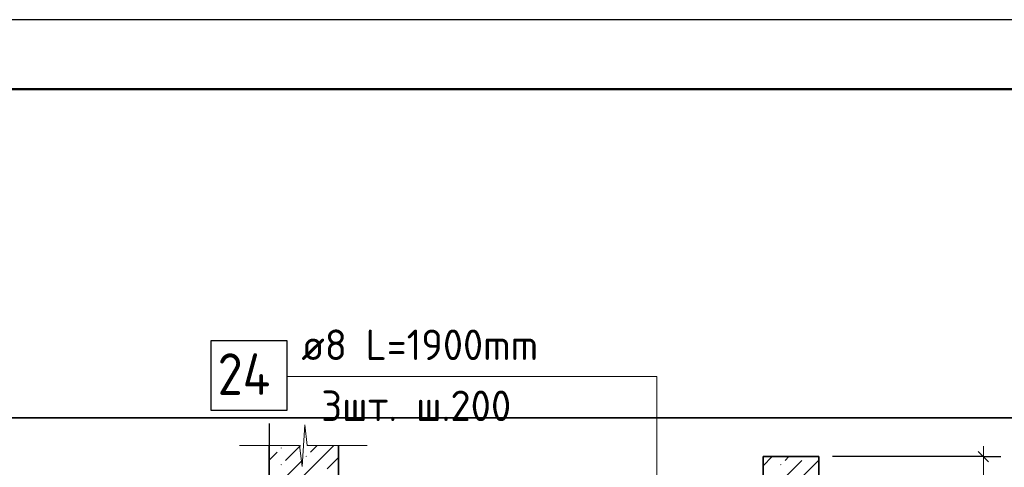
# Model space of a CAD drawing. Header units: millimetres. Extents: x 0 to 59400, y 0 to 42000.
# Tile 34 of 35: x 40577 to 47671, y 38773 to 42000. Entities that reach past the tile are written whole.
import ezdxf

# ---------------------------------------------------------------- set-up
doc = ezdxf.new("R2010")
doc.units = ezdxf.units.MM
doc.linetypes.add('______5', pattern=[1100, 800, -100, 100, -100])
for name, color, linetype, lineweight in [('Standard', 7, 'Continuous', 25), ('ЖБ Пилон', 7, 'Continuous', 35), ('ЖБ Стена верхний уровень', 7, 'Continuous', 35), ('Позиционная метка линия выноска', 7, 'Continuous', 13), ('Размерная линия_ общее', 7, 'Continuous', 13)]:
    doc.layers.add(name, color=color, linetype=linetype, lineweight=lineweight)
doc.layers.add('Оси', color=7, linetype='______5')
doc.layers.add('Стена ДОП арматура У', color=7, linetype='Continuous', lineweight=35, true_color=0x5a2814)
doc.styles.add('ISOCPEUR', font='txt')

msp = doc.modelspace()

# ---------------------------------------------------------------- hatches: boundary and pattern name
at = {"layer": 'ЖБ Пилон', "linetype": 'Continuous', "lineweight": 18, "transparency": 33554687}
for points in [[(42456.2, 38911.7), (42461.2, 38916.7), (42466.2, 38911.7), (42461.2, 38906.7)], [(42636.2, 38851.7), (42641.2, 38856.7), (42646.2, 38851.7), (42641.2, 38846.7)], [(42456.2, 38791.7), (42461.2, 38796.7), (42466.2, 38791.7), (42461.2, 38786.7)]]:
    msp.add_hatch(color=7, dxfattribs=at).paths.add_polyline_path(points, flags=16)
at = {"layer": 'ЖБ Стена верхний уровень', "linetype": 'Continuous', "lineweight": 18, "transparency": 33554687}
for points in [[(46244.4, 38849.9), (46241.2, 38846.7), (46237.9, 38849.9)], [(46056.2, 38791.7), (46061.2, 38796.7), (46066.2, 38791.7), (46061.2, 38786.7)]]:
    msp.add_hatch(color=7, dxfattribs=at).paths.add_polyline_path(points, flags=16)

# ---------------------------------------------------------------- linework, layer by layer
at = {"layer": 'Standard', "color": 7, "linetype": 'Continuous', "lineweight": 13, "transparency": 33554687}
for p, q in [((42612.5, 38779.9), (42630.9, 39079.9)), ((42630.9, 39079.9), (42649.3, 38929.9)), ((42161.7, 38929.9), (42594.1, 38929.9)), ((42594.1, 38929.9), (42612.5, 38779.9)), ((42649.3, 38929.9), (43081.7, 38929.9)), ((43081.7, 38929.9), (43081.7, 38929.9))]:
    msp.add_line(p, q, dxfattribs=at)
at = {"layer": 'Standard', "color": 7, "linetype": 'Continuous', "lineweight": 25, "transparency": 33554687}
msp.add_lwpolyline([(0, 0), (59400, 0), (59400, 42000), (0, 42000), (0, 0)], close=True, dxfattribs=at)
at = {"layer": 'Standard', "color": 7, "linetype": 'Continuous', "lineweight": 50, "transparency": 33554687}
msp.add_lwpolyline([(2000, 41500), (58900, 41500), (58900, 500), (2000, 500), (2000, 41500)], close=True, dxfattribs=at)
at = {"layer": 'Standard', "color": 7, "linetype": 'Continuous', "lineweight": 13, "transparency": 33554687}
msp.add_lwpolyline([(58900, 41500), (2000, 41500), (2000, 500), (58900, 500), (58900, 41500)], dxfattribs=at)
at = {"layer": 'Standard', "color": 254, "linetype": 'Continuous', "lineweight": 35, "true_color": 0xc4c4ff, "transparency": 33554687}
msp.add_lwpolyline([(4994.4, 31449.9), (48234.4, 31449.9), (48234.4, 39129.9), (4994.4, 39129.9), (4994.4, 31449.9)], dxfattribs=at)
at = {"layer": 'ЖБ Пилон', "color": 7, "linetype": 'Continuous', "lineweight": 35, "transparency": 33554687}
for p, q in [((42374.4, 38929.9), (42374.4, 38329.9)), ((42874.4, 38329.9), (42874.4, 38929.9))]:
    msp.add_line(p, q, dxfattribs=at)
at = {"layer": 'ЖБ Пилон', "color": 251, "linetype": 'Continuous', "lineweight": 18, "true_color": 0x494949, "transparency": 33554687}
for p, q in [((42431.2, 38881.7), (42374.4, 38824.9)), ((42491.2, 38821.7), (42551.2, 38881.7)), ((42551.2, 38881.7), (42599.4, 38929.9)), ((42791.2, 38881.7), (42611.2, 38701.7)), ((42719.4, 38929.9), (42671.2, 38881.7)), ((42839.4, 38929.9), (42791.2, 38881.7)), ((42611.2, 38821.7), (42431.2, 38641.7)), ((42874.4, 38844.9), (42791.2, 38761.7))]:
    msp.add_line(p, q, dxfattribs=at)
at = {"layer": 'ЖБ Стена верхний уровень', "color": 251, "linetype": 'Continuous', "lineweight": 18, "true_color": 0x494949, "transparency": 33554687}
for p, q in [((45999.4, 38849.9), (45934.4, 38784.9)), ((46211.2, 38821.7), (46031.2, 38641.7)), ((46091.2, 38821.7), (46119.4, 38849.9)), ((46334.4, 38824.9), (46211.2, 38701.7))]:
    msp.add_line(p, q, dxfattribs=at)
at = {"layer": 'ЖБ Стена верхний уровень', "color": 7, "linetype": 'Continuous', "lineweight": 35, "transparency": 33554687}
for p, q in [((45934.4, 38849.9), (45934.4, 32449.9)), ((46334.4, 38849.9), (45934.4, 38849.9)), ((46334.4, 32449.9), (46334.4, 38849.9))]:
    msp.add_line(p, q, dxfattribs=at)
at = {"layer": 'Оси', "color": 8, "linetype": '______5', "lineweight": -3, "transparency": 33554687}
msp.add_line((42374.4, 39089.7), (42374.4, 30129.9), dxfattribs=at)
at = {"layer": 'Позиционная метка линия выноска', "color": 7, "linetype": 'Continuous', "lineweight": 13, "transparency": 33554687}
msp.add_lwpolyline([(42503.4, 39428.9), (45166.8, 39428.9), (45166.8, 36569.9), (44966.8, 36369.9)], dxfattribs=at)
at = {"layer": 'Размерная линия_ общее', "color": 7, "linetype": 'Continuous', "lineweight": 25, "transparency": 33554687}
msp.add_line((47483.2, 38887.4), (47558.2, 38812.4), dxfattribs=at)
at = {"layer": 'Размерная линия_ общее', "color": 7, "linetype": 'Continuous', "lineweight": 13, "transparency": 33554687}
msp.add_line((47520.7, 38849.9), (47520.7, 38924.9), dxfattribs=at)
at = {"layer": 'Размерная линия_ общее', "color": 253, "linetype": 'Continuous', "lineweight": -3, "true_color": 0xa0a0a0, "transparency": 33554687}
for q in [(46434.4, 38849.9), (47395.7, 38849.9), (47645.7, 38849.9)]:
    msp.add_line((47520.7, 38849.9), q, dxfattribs=at)
at = {"layer": 'Размерная линия_ общее', "color": 7, "linetype": 'Continuous', "lineweight": 13, "transparency": 33554687}
msp.add_lwpolyline([(47520.7, 38849.9), (47520.7, 37583.3), (47520.7, 37583.3), (47520.7, 36949.9)], dxfattribs=at)
at = {"layer": 'Стена ДОП арматура У', "color": 7, "linetype": 'Continuous', "lineweight": 25, "transparency": 33554687}
msp.add_lwpolyline([(41953.4, 39184.9), (42503.4, 39184.9), (42503.4, 39684.9), (41953.4, 39684.9), (41953.4, 39184.9)], dxfattribs=at)

# ---------------------------------------------------------------- texts
at = {"layer": 'Стена ДОП арматура У', "color": 7, "linetype": 'Continuous', "lineweight": 13, "transparency": 33554687, "attachment_point": 7, "style": 'ISOCPEUR'}
for s, insert, char_height, width in [('\\W0.96;ø8 L=1900mm ', (42606.8, 39546.3), 220, 1996.298), ('\\W0.88;24', (42003.4, 39294.9), 300, 581.99), ('\\W0.97;3шт. ш.200 ', (42749.8, 39106.2), 220, 1712.324)]:
    msp.add_mtext(s, dxfattribs=dict(at, insert=insert, char_height=char_height, width=width))

doc.saveas('drawing.dxf')
